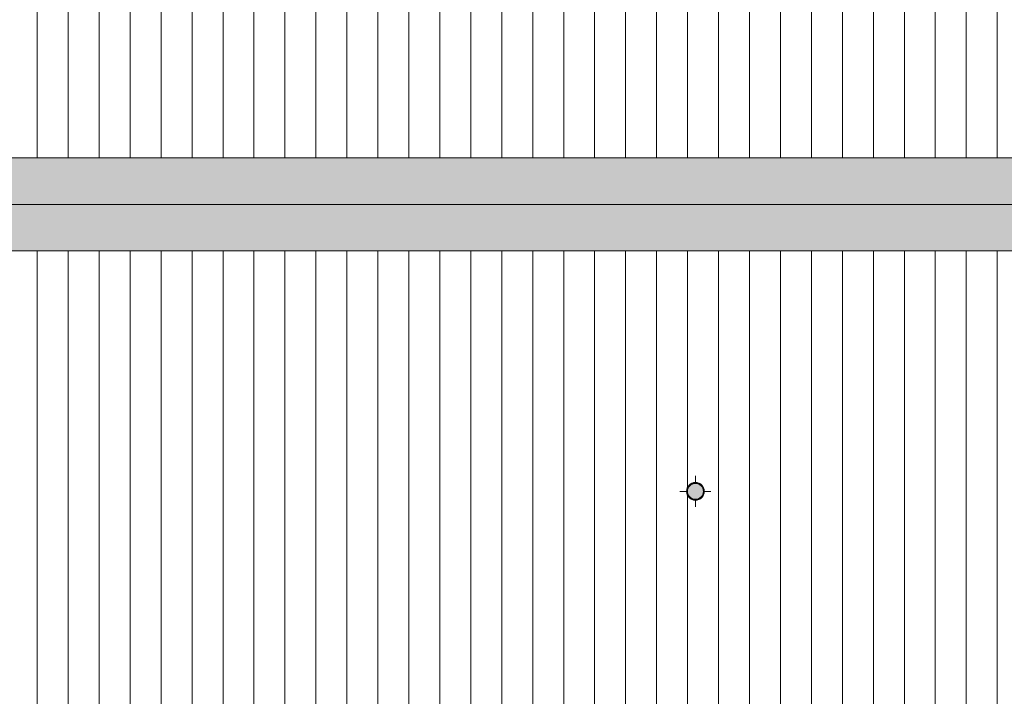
# Model space of a CAD drawing. Header units: millimetres. Extents: x 5980700 to 6194397, y -12939 to 2351883.
# Tile 104 of 124: x 6162967 to 6169326, y -4943 to -574. Entities that reach past the tile are written whole.
import ezdxf

# ---------------------------------------------------------------- set-up
doc = ezdxf.new("R2010")
doc.units = ezdxf.units.MM
for name, color, linetype, lineweight in [('A-ROOF', 132, 'Continuous', 9), ('A-ROOF-PATT', 132, 'Continuous', 9), ('P-PIPE', 3, 'Continuous', 9), ('P-PIPE-CNTR', 3, 'Continuous', 9)]:
    doc.layers.add(name, color=color, linetype=linetype, lineweight=lineweight)

# ---------------------------------------------------------------- blocks, each defined once
blk = doc.blocks.new('Cumeeira1 - Cumeeira-4038532-PLANTA DE CAIMENTO DE PISOS - COBERTURA')
at = {"layer": 'A-ROOF', "lineweight": 5}
for points in [[(-15828.6, -1825.8), (19471.4, -1825.8), (19471.4, -1525.5), (-15828.6, -1525.5), (-15828.6, -1539.2)], [(1790.6, -2126.2), (19471.4, -2126.2), (19471.4, -1825.8), (-15828.6, -1825.8), (-15828.6, -2126.2), (1607.8, -2126.2)]]:
    blk.add_hatch(color=71, dxfattribs=at).paths.add_polyline_path(points)
at = {"layer": 'A-ROOF', "color": 90, "lineweight": 5}
for p, q in [((-15828.6, -1525.5), (19471.4, -1525.5)), ((-15828.6, -1825.8), (19471.4, -1825.8)), ((19471.4, -2126.2), (-15828.6, -2126.2))]:
    blk.add_line(p, q, dxfattribs=at)
blk = doc.blocks.new('BE-PMSa-MOD-ARQ-CONEXAODOFUTURO-EX-000-R_rvt-3-PLANTA DE CAIMENTO DE PISOS - COBERTURA')
at = {"layer": 'A-ROOF-PATT', "lineweight": 5}
h = blk.add_hatch(dxfattribs=at)
h.set_pattern_fill('FP_274', color=71, style=0, pattern_type=2)
h.set_pattern_definition([(270, (480, 90.74), (200, 1e-14), [])])
h.paths.add_polyline_path([(-15588.6, -1466.8), (19231.4, -1466.8), (19231.4, 3159.2), (4271.4, 3159.2), (4271.4, 986.2), (-5198.6, 986.7), (-5198.6, 3159.2), (-15588.6, 3159.2), (-15588.6, -848.7)])
h = blk.add_hatch(dxfattribs=at)
h.set_pattern_fill('FP_275', color=71, style=0, pattern_type=2)
h.set_pattern_definition([(90, (480, -125.73), (-200, 1e-14), [])])
h.paths.add_polyline_path([(-15588.6, -6693.3), (19231.4, -6693.3), (19231.4, -2067.4), (-15588.6, -2067.4), (-15588.6, -6533.8)])
h.paths.add_polyline_path([(-43.8, -3677.2), (-62.1, -3673.8), (-74.6, -3667.9), (-87.1, -3656.9), (-95.1, -3644.8), (-99.5, -3633), (-100.9, -3616.8), (-98.9, -3603.9), (-92, -3588.9), (-80.9, -3576.4), (-69.4, -3568.7), (-55.3, -3563.7), (-40.8, -3562.6), (-25.4, -3565.6), (-12.9, -3571.5), (-0.4, -3582.6), (7.6, -3594.7), (11.9, -3605.8), (13.3, -3622.7), (11.4, -3635.5), (3.5, -3651.8), (-6.6, -3663.1), (-18.1, -3670.8), (-30.8, -3675.5), (-42.3, -3677)])
h.paths.add_polyline_path([(3946.1, -3677.2), (3927.7, -3673.8), (3915.2, -3667.9), (3902.7, -3656.9), (3894.7, -3644.8), (3890.4, -3633.7), (3889, -3616.8), (3890.9, -3603.9), (3897.9, -3588.9), (3908.9, -3576.4), (3920.4, -3568.7), (3933.1, -3563.9), (3949, -3562.6), (3964.4, -3565.6), (3976.9, -3571.5), (3989.4, -3582.6), (3997.4, -3594.7), (4001.7, -3605.8), (4003.2, -3622.7), (4001.2, -3635.5), (3993.3, -3651.8), (3983.2, -3663.1), (3971.7, -3670.8), (3959, -3675.5), (3947.5, -3677)])
at = {"layer": 'A-ROOF', "color": 90, "lineweight": 5}
blk.add_blockref('Cumeeira1 - Cumeeira-4038532-PLANTA DE CAIMENTO DE PISOS - COBERTURA', (0, 58.8), dxfattribs=at)
blk = doc.blocks.new('ESG_Serie Normal_Terminal de Ventilacao - Standard-V286-PLANTA DE CAIMENTO DE PISOS - COBERTURA')
at = {"layer": 'P-PIPE'}
for points in [[(-101.3, -3619.7), (-100.9, -3619.7), (-97.5, -3601.6), (-90.6, -3587.8), (-80.9, -3576.9), (-69.1, -3568.9), (-54.8, -3564.1), (-43.8, -3562.6), (-25.6, -3566), (-11.8, -3572.9), (-0.8, -3582.8), (7, -3594.4), (11.9, -3608.7), (10, -3600.6), (4.4, -3588.9), (-6.6, -3576.4), (-17.5, -3568.9), (-30.1, -3564), (-46.7, -3562.6), (-62.1, -3565.6), (-74.6, -3571.5), (-87.1, -3582.6), (-94.5, -3593.4), (-99.6, -3606.8), (-101.1, -3618.2)], [(-95.1, -3619.7), (7.6, -3619.7), (4.5, -3603.4), (-1.3, -3591.5), (-10.1, -3581.4), (-18.1, -3575.3), (-33.8, -3569.7), (-46.2, -3568.7), (-60.1, -3571.4), (-70.9, -3576.4), (-80.1, -3583.4), (-88.2, -3594.1), (-93.4, -3606.8), (-94.3, -3613.9)], [(-43.8, -3671), (-27.4, -3668), (-16.7, -3663.1), (-7.5, -3656), (0.7, -3645.4), (6.2, -3629.7), (7.6, -3619.7), (-95.1, -3619.7), (-92.1, -3636.1), (-86.3, -3647.9), (-77.9, -3657.7), (-68.1, -3664.7), (-53.8, -3669.7), (-49.6, -3670.3)], [(-43.8, -3677.2), (-25.4, -3673.8), (-12.9, -3667.9), (-0.4, -3656.9), (7.6, -3644.8), (11.9, -3633.7), (11.4, -3634.6), (3, -3651.8), (-6.6, -3662.6), (-18.4, -3670.5), (-32.8, -3675.4), (-45.2, -3676.7), (-61.9, -3673.5), (-75.7, -3666.6), (-86.8, -3656.7), (-94.5, -3645.1), (-99.4, -3630.7), (-97.5, -3638.9), (-92, -3650.6), (-80.9, -3663.1), (-68.8, -3671.1), (-56.7, -3675.5), (-44.1, -3677.2)]]:
    blk.add_hatch(color=256, dxfattribs=at).paths.add_polyline_path(points)
h = blk.add_hatch(color=256, dxfattribs=at)
h.paths.add_polyline_path([(-43.8, -3676.8), (-25.6, -3673.5), (-11.8, -3666.6), (-0.8, -3656.7), (7, -3645.1), (11.9, -3630.7), (13.1, -3618.2), (10, -3601.6), (3.1, -3587.8), (-6.6, -3576.9), (-18.4, -3568.9), (-32.8, -3564.1), (-44.7, -3562.7), (-61.9, -3566), (-75.7, -3572.9), (-86.6, -3582.6), (-94.5, -3594.4), (-99.4, -3608.7), (-100.6, -3621.5), (-97.5, -3637.9), (-90.6, -3651.7), (-80.9, -3662.6), (-69.1, -3670.5), (-54.8, -3675.4), (-45.2, -3676.7)])
h.paths.add_polyline_path([(-43.8, -3675.4), (-61.8, -3672), (-75.1, -3665.3), (-85.5, -3656), (-93.3, -3644.3), (-97.9, -3631.5), (-98.9, -3615.9), (-96, -3601.7), (-89.3, -3588.4), (-80.1, -3578), (-68.3, -3570.2), (-54.1, -3565.4), (-42, -3564.3), (-25.8, -3567.5), (-12.4, -3574.2), (-2.1, -3583.4), (5.8, -3595.2), (10.3, -3608), (11.4, -3623.5), (8.5, -3637.7), (1.8, -3651), (-7.5, -3661.4), (-19.2, -3669.3), (-32, -3673.8), (-42, -3675.2)])
h = blk.add_hatch(color=256, dxfattribs=at)
h.paths.add_polyline_path([(-43.8, -3675.4), (-25.8, -3672), (-12.4, -3665.3), (-2.1, -3656), (5.8, -3644.3), (10.3, -3631.5), (11.4, -3615.9), (8.5, -3601.7), (1.8, -3588.4), (-7.5, -3578), (-19.2, -3570.2), (-32, -3565.6), (-47.7, -3564.6), (-61.8, -3567.5), (-75.1, -3574.2), (-85.5, -3583.4), (-93.3, -3595.2), (-97.9, -3608), (-98.9, -3623.8), (-96, -3637.7), (-89.3, -3651), (-80.1, -3661.4), (-68.3, -3669.3), (-55.5, -3673.8), (-45.4, -3675.2)])
h.paths.add_polyline_path([(-43.8, -3673.8), (-61.4, -3670.5), (-74, -3664.2), (-83.6, -3656), (-92.1, -3643.3), (-96.4, -3630.9), (-97.5, -3617.1), (-94.5, -3602.1), (-88.2, -3589.5), (-79.1, -3579.2), (-67.4, -3571.4), (-55.5, -3567.2), (-40.1, -3566.1), (-26.2, -3568.9), (-13.6, -3575.3), (-4, -3583.4), (4.5, -3596.1), (8.9, -3608.6), (10, -3622.4), (7, -3637.3), (0.7, -3649.9), (-8.4, -3660.2), (-20.2, -3668), (-32, -3672.3), (-41.7, -3673.6)])
h = blk.add_hatch(color=256, dxfattribs=at)
h.paths.add_polyline_path([(-43.8, -3673.8), (-26.2, -3670.5), (-13.6, -3664.2), (-4, -3656), (4.5, -3643.3), (8.9, -3630.9), (10, -3617.1), (7, -3602.1), (0.7, -3589.5), (-8.4, -3579.2), (-20.2, -3571.4), (-32, -3567.2), (-47.4, -3566.1), (-61.4, -3568.9), (-74, -3575.3), (-83.6, -3583.4), (-92.1, -3596.1), (-96.4, -3608.6), (-97.5, -3622.4), (-94.5, -3637.3), (-88.2, -3649.9), (-79.3, -3660.1), (-69.4, -3667.2), (-55.5, -3672.3), (-45.6, -3673.6)])
h.paths.add_polyline_path([(-43.8, -3672.3), (-61.4, -3668.8), (-73, -3663), (-83.5, -3653.6), (-90.9, -3642.1), (-95.1, -3629), (-96, -3617.5), (-93.2, -3602.9), (-86.7, -3590.1), (-77.5, -3579.9), (-66.6, -3572.8), (-53.3, -3568.4), (-39.6, -3567.7), (-26.1, -3570.6), (-14.9, -3576.2), (-5.9, -3583.4), (3.4, -3597.3), (7.6, -3610.5), (8.5, -3622), (5.7, -3636.5), (-0.8, -3649.3), (-10.1, -3659.6), (-21, -3666.7), (-34.2, -3671), (-41.5, -3672)])
h = blk.add_hatch(color=256, dxfattribs=at)
h.paths.add_polyline_path([(-43.8, -3672.3), (-26.1, -3668.8), (-15.2, -3663.5), (-5.9, -3656), (3.4, -3642.1), (7.6, -3629), (8.5, -3617.5), (5.7, -3602.9), (-0.8, -3590.1), (-10.1, -3579.9), (-20.8, -3572.8), (-34.2, -3568.4), (-47.9, -3567.7), (-61.4, -3570.6), (-72.3, -3575.9), (-83.5, -3585.8), (-90.9, -3597.3), (-95.1, -3610.5), (-96, -3622), (-93.2, -3636.5), (-86.7, -3649.3), (-77.5, -3659.6), (-67.4, -3666.4), (-53.3, -3671), (-46.1, -3672)])
h.paths.add_polyline_path([(-43.8, -3671), (-60.8, -3667.7), (-72.3, -3661.9), (-80.1, -3656), (-89.8, -3641.5), (-93.9, -3629), (-94.5, -3615.6), (-92, -3603.2), (-85.6, -3590.7), (-76.8, -3581), (-66.6, -3574.1), (-53.8, -3569.7), (-39.6, -3569), (-26.7, -3571.7), (-14.9, -3577.8), (-7.5, -3583.4), (2.3, -3598), (6.3, -3610.5), (7, -3623.8), (4.4, -3636.3), (-1.9, -3648.7), (-10.7, -3658.5), (-21, -3665.4), (-33.8, -3669.7), (-41.7, -3670.8)])
for radius, start, end in [(57.5, 360, 180), (57.5, 180, 360), (57.1, 360, 180), (57.1, 180, 360), (56, 360, 180), (56, 180, 360), (55.7, 360, 180), (55.7, 180, 360), (54.4, 360, 180), (54.4, 180, 360), (54.1, 360, 180), (54.1, 180, 360), (52.9, 360, 180), (52.9, 180, 360), (52.6, 360, 180), (52.6, 180, 360), (51.3, 360, 180), (51.3, 180, 360)]:
    blk.add_arc((-43.8, -3619.7), radius, start, end, dxfattribs=at)
blk = doc.blocks.new('BE-PMSa-MOD-ESG-CONEXAODOFUTURO-EX-000-R_rvt-3-PLANTA DE CAIMENTO DE PISOS - COBERTURA')
at = {"layer": 'P-PIPE-CNTR', "color": 53}
for p, q in [((-43.8, -3562.6), (-43.8, -3519.7)), ((-143.8, -3619.7), (-101.3, -3619.7)), ((13.7, -3619.7), (56.2, -3619.7)), ((-43.8, -3719.7), (-43.8, -3676.8))]:
    blk.add_line(p, q, dxfattribs=at)
at = {"layer": 'P-PIPE', "color": 53, "lineweight": 9}
blk.add_blockref('ESG_Serie Normal_Terminal de Ventilacao - Standard-V286-PLANTA DE CAIMENTO DE PISOS - COBERTURA', (0, 0), dxfattribs=at)

msp = doc.modelspace()

# ---------------------------------------------------------------- block references
at = {"color": 50, "lineweight": 5}
for name in ['BE-PMSa-MOD-ARQ-CONEXAODOFUTURO-EX-000-R_rvt-3-PLANTA DE CAIMENTO DE PISOS - COBERTURA', 'BE-PMSa-MOD-ESG-CONEXAODOFUTURO-EX-000-R_rvt-3-PLANTA DE CAIMENTO DE PISOS - COBERTURA']:
    msp.add_blockref(name, (6167374.7, 0), dxfattribs=at)

doc.saveas('drawing.dxf')
